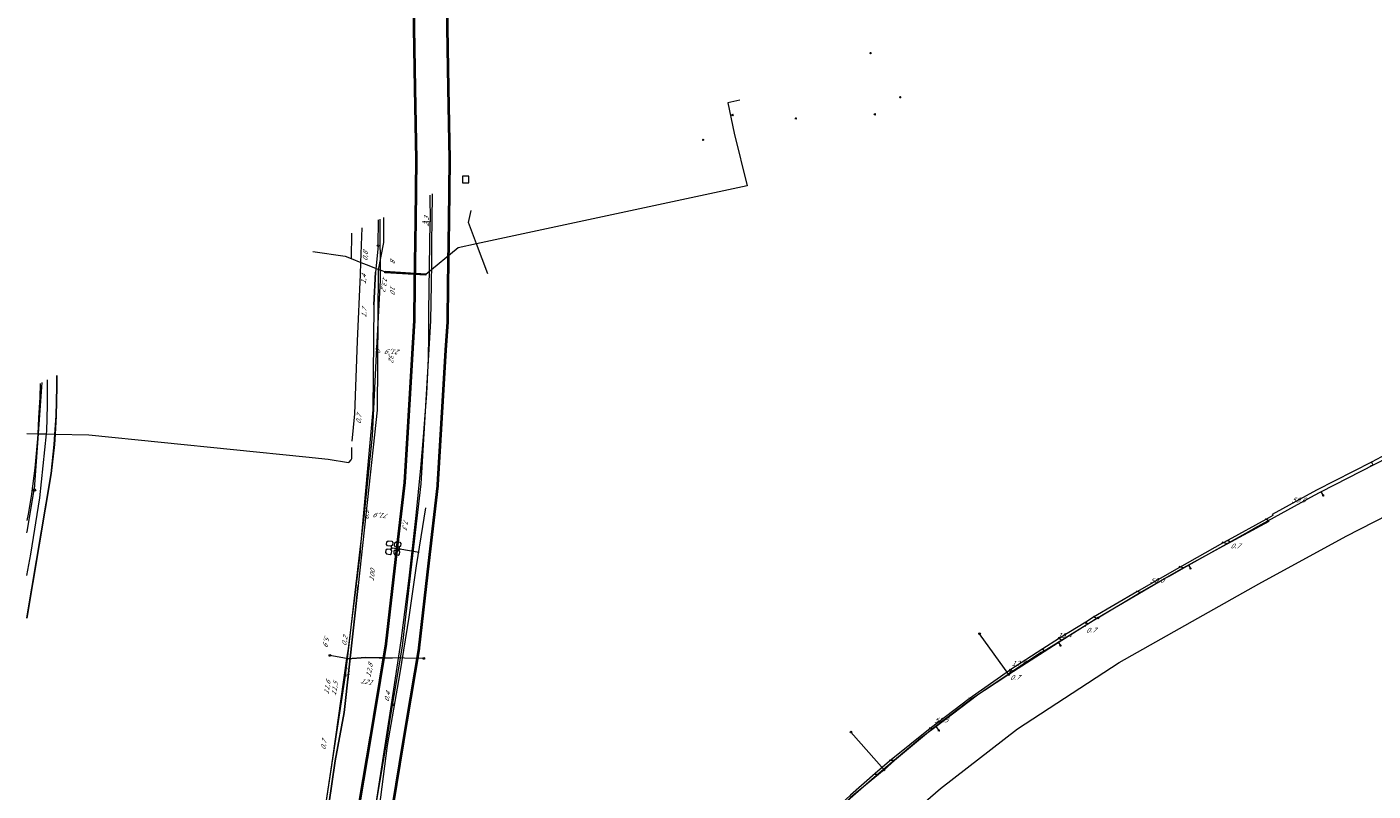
# Model space of a CAD drawing. Header units: metres. Extents: x 124576 to 133557, y 395865 to 402386.
# Tile 26 of 256: x 124683 to 125093, y 397046 to 397278. Entities that reach past the tile are written whole.
import ezdxf
from ezdxf.enums import TextEntityAlignment as Align

# ---------------------------------------------------------------- set-up
doc = ezdxf.new("R2010")
doc.units = ezdxf.units.M
doc.header["$MEASUREMENT"] = 0
for name, color, linetype, lineweight, true_color in [('LG_AanduidingEisVoorzorgsmaatregel', 7, 'Continuous', 40, 0xf7284a), ('LG_Datatransport_Eurofiber_Nederland_BV', 3, 'Continuous', 13, 0x00ff00), ('LG_Datatransport_KPN_BV', 3, 'Continuous', 13, 0x00ff00), ('LG_Datatransport_Provincie_Noord_Brabant_Bureau_VM', 3, 'Continuous', 13, 0x00ff00), ('LG_Datatransport_Ziggo_BV', 3, 'Continuous', 13, 0x00ff00), ('LG_Laag_Spanning_Enexis_Netbeheer_BV', 7, 'Continuous', 13, 0x960000), ('LG_Laag_Spanning_Gemeente_Tilburg_Ruimtelijke_Uitvoering', 7, 'Continuous', 13, 0x960000), ('LG_Riool_Vrij_Verval_Gemeente_Tilburg_Ruimtelijke_Uitvoering', 7, 'Continuous', 13, 0xca00a0), ('LG_Water_Waterschap_Brabantse_Delta', 5, 'Continuous', 13, 0x0000ff), ('MV_Datatransport_lijn', 3, 'Continuous', 0, 0x00ff00)]:
    doc.layers.add(name, color=color, linetype=linetype, lineweight=lineweight, true_color=true_color)
for name, color, linetype, lineweight in [('LG_Datatransport_P_KPN_BV', 7, 'Continuous', 0), ('LG_Datatransport_P_Ziggo_BV', 7, 'Continuous', 0), ('LG_Laag_Spanning_P_Enexis_Netbeheer_BV', 7, 'Continuous', 0), ('LG_n00003_Spitters_Electrotechniek_BV', 7, 'Continuous', 13), ('LG_overig_P_Gemeente_Tilburg_Ruimtelijke_Uitvoering', 7, 'Continuous', 0), ('LG_Riool_Vrij_Verval_P_Gemeente_Tilburg_Ruimtelijke_Uitvoering', 7, 'Continuous', 0), ('LG_unet-1_P_Rijksvastgoedbedrijf', 7, 'Continuous', 0), ('LG_unet-1_Rijksvastgoedbedrijf', 7, 'Continuous', 13), ('LG_unet-2_Rijksvastgoedbedrijf', 7, 'Continuous', 13), ('LG_unet-5_P_Rijksvastgoedbedrijf', 7, 'Continuous', 0), ('LG_unet-6_Rijksvastgoedbedrijf', 7, 'Continuous', 13), ('LG_unet-7_P_Rijksvastgoedbedrijf', 7, 'Continuous', 0), ('LG_unet-7_Rijksvastgoedbedrijf', 7, 'Continuous', 13), ('LG_unet-8_Rijksvastgoedbedrijf', 7, 'Continuous', 13), ('MV_Datatransport', 7, 'Continuous', 0), ('MV_Laag_Spanning', 7, 'Continuous', 0), ('MV_Laag_Spanning_lijn', 7, 'Continuous', 0), ('MV_Laag_Spanning_pijl', 7, 'Continuous', 0)]:
    doc.layers.add(name, color=color, linetype=linetype, lineweight=lineweight)
doc.styles.add('Klic_Annotatie', font='verdanai.ttf', dxfattribs={"oblique": 20, "height": 1.4})
doc.styles.add('Style-Arial', font='arial.ttf')

# ---------------------------------------------------------------- blocks, each defined once
blk = doc.blocks.new('Onbekend_5')
at = {"layer": 'LG_Datatransport_P_Ziggo_BV'}
blk.add_hatch(color=256, dxfattribs=at).paths.add_polyline_path([(-0.3, -1.1, -0.262633), (0.2, 0.2), (0.6, 0.5, 0.379827), (0.7, 1.3), (0.7, 1.3, 0.228508), (0, 1.5), (0, 1.5, 0.459053), (-0.8, 0.8), (-1.3, 0.9, -0.414214), (-0.1, 2, -0.243799), (1.1, 1.5, -0.379827), (0.9, 0.1), (0.5, -0.2, 0.262633), (0.2, -1.1), (-0.2, -1.1)])
blk.add_circle((0, 0), 2.5, dxfattribs=at)
at = {"layer": 'LG_Datatransport_P_Ziggo_BV', "extrusion": (0, 0, -1)}
blk.add_solid([(0.3, -2.1), (-0.2, -2.1), (0.3, -1.5), (-0.2, -1.5)], dxfattribs=at)
blk = doc.blocks.new('FireHydrant_1')
at = {"layer": 'LG_unet-7_P_Rijksvastgoedbedrijf'}
blk.add_ellipse((0, 0), major_axis=(4.45, 0), ratio=0.727642, dxfattribs=at)
at = {"layer": 'LG_unet-7_P_Rijksvastgoedbedrijf', "style": 'Style-Arial'}
blk.add_text('BK', height=2.5, dxfattribs=at).set_placement((0, 0), align=Align.MIDDLE_CENTER)
blk = doc.blocks.new('Streetlight_1')
at = {"layer": 'LG_unet-5_P_Rijksvastgoedbedrijf'}
for p, q in [((-1.8, 1.8), (-1.1, 1.1)), ((0, 2.5), (0, 1.5)), ((1.8, 1.8), (1.1, 1.1)), ((-1.1, -1.1), (-1.8, -1.8)), ((0, -1.5), (0, -2.5)), ((1.1, -1.1), (1.8, -1.8))]:
    blk.add_line(p, q, dxfattribs=at)
at = {"layer": 'LG_unet-5_P_Rijksvastgoedbedrijf', "flags": 128}
for points in [[(-2.5, 0), (-1.5, 0)], [(1.5, 0), (2.5, 0)]]:
    blk.add_lwpolyline(points, dxfattribs=at)
at = {"layer": 'LG_unet-5_P_Rijksvastgoedbedrijf'}
blk.add_circle((0, 0), 1.5, dxfattribs=at)
blk = doc.blocks.new('Kolk_1')
at = {"layer": 'LG_unet-1_P_Rijksvastgoedbedrijf', "flags": 128}
blk.add_lwpolyline([(-10, -10), (10, -10), (10, 10), (-10, 10), (-10, -10)], close=True, dxfattribs=at)
blk = doc.blocks.new('Mof')
at = {"layer": 'LG_Laag_Spanning_P_Enexis_Netbeheer_BV'}
h = blk.add_hatch(color=256, dxfattribs=at)
edge = h.paths.add_edge_path()
edge.add_arc((0, 0), 2, 0, 360)
blk = doc.blocks.new('Streetlight')
at = {"layer": 'LG_Laag_Spanning_P_Enexis_Netbeheer_BV'}
for p, q in [((-1.8, 1.8), (-1.1, 1.1)), ((0, 2.5), (0, 1.5)), ((1.8, 1.8), (1.1, 1.1)), ((-1.1, -1.1), (-1.8, -1.8)), ((0, -1.5), (0, -2.5)), ((1.1, -1.1), (1.8, -1.8))]:
    blk.add_line(p, q, dxfattribs=at)
at = {"layer": 'LG_Laag_Spanning_P_Enexis_Netbeheer_BV', "flags": 128}
for points in [[(-2.5, 0), (-1.5, 0)], [(1.5, 0), (2.5, 0)]]:
    blk.add_lwpolyline(points, dxfattribs=at)
at = {"layer": 'LG_Laag_Spanning_P_Enexis_Netbeheer_BV'}
blk.add_circle((0, 0), 1.5, dxfattribs=at)
blk = doc.blocks.new('m_pijl')
at = {"layer": 'MV_Laag_Spanning_pijl'}
blk.add_hatch(color=7, dxfattribs=at).paths.add_polyline_path([(-1, -0.3), (-1, 0), (-1, 0.3), (0, 0)])
at = {"layer": 'MV_Laag_Spanning_pijl', "flags": 128}
blk.add_lwpolyline([(-1, 0), (-1, 0.3), (0, 0), (-1, -0.3), (-1, 0)], close=True, dxfattribs=at)
blk = doc.blocks.new('Onbekend_2')
at = {"layer": 'LG_Riool_Vrij_Verval_P_Gemeente_Tilburg_Ruimtelijke_Uitvoering'}
blk.add_hatch(color=256, dxfattribs=at).paths.add_polyline_path([(-0.3, -1.1, -0.262633), (0.2, 0.2), (0.6, 0.5, 0.379827), (0.7, 1.3), (0.7, 1.3, 0.228508), (0, 1.5), (0, 1.5, 0.459053), (-0.8, 0.8), (-1.3, 0.9, -0.414214), (-0.1, 2, -0.243799), (1.1, 1.5, -0.379827), (0.9, 0.1), (0.5, -0.2, 0.262633), (0.2, -1.1), (-0.2, -1.1)])
blk.add_circle((0, 0), 2.5, dxfattribs=at)
at = {"layer": 'LG_Riool_Vrij_Verval_P_Gemeente_Tilburg_Ruimtelijke_Uitvoering', "extrusion": (0, 0, -1)}
blk.add_solid([(0.3, -2.1), (-0.2, -2.1), (0.3, -1.5), (-0.2, -1.5)], dxfattribs=at)
blk = doc.blocks.new('Onbekend_1')
at = {"layer": 'LG_overig_P_Gemeente_Tilburg_Ruimtelijke_Uitvoering'}
blk.add_hatch(color=256, dxfattribs=at).paths.add_polyline_path([(-0.3, -1.1, -0.262633), (0.2, 0.2), (0.6, 0.5, 0.379827), (0.7, 1.3), (0.7, 1.3, 0.228508), (0, 1.5), (0, 1.5, 0.459053), (-0.8, 0.8), (-1.3, 0.9, -0.414214), (-0.1, 2, -0.243799), (1.1, 1.5, -0.379827), (0.9, 0.1), (0.5, -0.2, 0.262633), (0.2, -1.1), (-0.2, -1.1)])
blk.add_circle((0, 0), 2.5, dxfattribs=at)
at = {"layer": 'LG_overig_P_Gemeente_Tilburg_Ruimtelijke_Uitvoering', "extrusion": (0, 0, -1)}
blk.add_solid([(0.3, -2.1), (-0.2, -2.1), (0.3, -1.5), (-0.2, -1.5)], dxfattribs=at)
blk = doc.blocks.new('Onbekend_3')
at = {"layer": 'LG_Datatransport_P_KPN_BV'}
blk.add_hatch(color=256, dxfattribs=at).paths.add_polyline_path([(-0.3, -1.1, -0.262633), (0.2, 0.2), (0.6, 0.5, 0.379827), (0.7, 1.3), (0.7, 1.3, 0.228508), (0, 1.5), (0, 1.5, 0.459053), (-0.8, 0.8), (-1.3, 0.9, -0.414214), (-0.1, 2, -0.243799), (1.1, 1.5, -0.379827), (0.9, 0.1), (0.5, -0.2, 0.262633), (0.2, -1.1), (-0.2, -1.1)])
blk.add_circle((0, 0), 2.5, dxfattribs=at)
at = {"layer": 'LG_Datatransport_P_KPN_BV', "extrusion": (0, 0, -1)}
blk.add_solid([(0.3, -2.1), (-0.2, -2.1), (0.3, -1.5), (-0.2, -1.5)], dxfattribs=at)

msp = doc.modelspace()

# ---------------------------------------------------------------- linework, layer by layer
at = {"layer": 'LG_AanduidingEisVoorzorgsmaatregel', "flags": 128}
for points in [[(124784.32, 397042.77), (124787.61, 397062.56), (124788.62, 397068.61), (124792.3, 397090.74), (124795.24, 397116.42), (124797.92, 397139.82), (124799.46, 397165.18), (124800.41, 397180.71), (124800.92, 397189.15), (124801.06, 397200.18), (124801.15, 397206.73), (124801.23, 397213.04), (124801.31, 397219.54), (124801.55, 397238.1), (124801.16, 397259.67), (124800.72, 397284.22)], [(124810.72, 397284.38), (124811.16, 397259.85), (124811.55, 397238.2), (124811.55, 397238.05), (124811.31, 397219.41), (124811.23, 397212.91), (124811.15, 397206.6), (124811.06, 397200.06), (124810.92, 397188.91), (124810.91, 397188.67), (124810.39, 397180.11), (124809.44, 397164.57), (124807.89, 397139.08), (124807.87, 397138.82), (124805.17, 397115.28), (124802.22, 397089.48), (124802.18, 397089.23), (124798.49, 397066.97), (124797.48, 397060.92), (124794.19, 397041.15)]]:
    msp.add_lwpolyline(points, dxfattribs=at)
at = {"layer": 'LG_Datatransport_Eurofiber_Nederland_BV', "flags": 128}
for points in [[(124791.47, 397220.44), (124791.5, 397212.8), (124789.9, 397204.5), (124789.6, 397161.8), (124787.04, 397138.36), (124783.8, 397108.5), (124779.5, 397069.8), (124776.8, 397055.1), (124769.28, 397003.42), (124765.6, 396969.6), (124760.22, 396914.81), (124759.52, 396897.08), (124758.4, 396862.4), (124760.54, 396771.33), (124762.2, 396707.5)], [(124791.47, 397220.44), (124791.5, 397212.8), (124789.9, 397204.5), (124789.6, 397161.8), (124787.04, 397138.36), (124783.8, 397108.5)], [(124769.8, 396619.1), (124766.2, 396641.5), (124763.2, 396661.5), (124762.2, 396707.5), (124760.54, 396771.33), (124758.4, 396862.4), (124759.52, 396897.08), (124760.22, 396914.81), (124765.6, 396969.6), (124769.28, 397003.42), (124776.8, 397055.1), (124779.5, 397069.8), (124783.8, 397108.5)]]:
    msp.add_lwpolyline(points, dxfattribs=at)
at = {"layer": 'LG_Datatransport_KPN_BV'}
for p, q in [((124789.81, 397211.86), (124789.96, 397219.72)), ((124788.56, 397193.88), (124789.05, 397203.87))]:
    msp.add_line(p, q, dxfattribs=at)
at = {"layer": 'LG_Datatransport_KPN_BV', "flags": 128}
for points in [[(124767.99, 397000.03), (124772.41, 397031.69), (124779.9, 397081.13), (124780.49, 397086.2), (124782.87, 397106.37), (124784.4, 397119.44), (124785.56, 397129.34), (124788.15, 397154.06), (124789.31, 397178.89), (124790.58, 397201.42), (124790.48, 397219.97)], [(124789.81, 397211.86), (124789.05, 397203.87), (124788.56, 397193.88), (124788.22, 397161.93), (124784.4, 397119.44), (124784.34, 397118.77), (124782.87, 397106.37), (124780.69, 397089.31), (124780.25, 397086.24), (124775.98, 397055.93), (124768.79, 397007.97)], [(124803.75, 397086.27), (124786.13, 397086.52), (124780.49, 397086.2), (124780.47, 397086.2), (124780.25, 397086.24), (124775.17, 397087.19)], [(124780.47, 397086.2), (124786.13, 397086.52), (124794.15, 397086.41)]]:
    msp.add_lwpolyline(points, dxfattribs=at)
at = {"layer": 'LG_Datatransport_Provincie_Noord_Brabant_Bureau_VM'}
for p, q in [((124794.05, 397119.9), (124796.47, 397119.62)), ((124796.47, 397119.62), (124802.29, 397118.67))]:
    msp.add_line(p, q, dxfattribs=at)
at = {"layer": 'LG_Datatransport_Provincie_Noord_Brabant_Bureau_VM', "flags": 128}
for points in [[(124793.7, 397119.44), (124792.61, 397119.57), (124792.22, 397119.26), (124792.13, 397118.47), (124792.44, 397118.08), (124793.53, 397117.95), (124793.92, 397118.26), (124794.01, 397119.05), (124793.7, 397119.44), (124794.05, 397119.9), (124793.7, 397119.44)], [(124794.05, 397119.9), (124793.82, 397120.43), (124792.73, 397120.56), (124792.42, 397120.95), (124792.51, 397121.75), (124792.9, 397122.05), (124794, 397121.92), (124794.3, 397121.54), (124794.21, 397120.74), (124793.82, 397120.43)], [(124796.15, 397119.15), (124795.06, 397119.28), (124794.67, 397118.97), (124794.58, 397118.17), (124794.89, 397117.79), (124795.98, 397117.66), (124796.37, 397117.97), (124796.46, 397118.76), (124796.15, 397119.15), (124796.47, 397119.62), (124796.15, 397119.15)], [(124796.47, 397119.62), (124796.27, 397120.14), (124795.18, 397120.27), (124794.87, 397120.66), (124794.96, 397121.45), (124795.35, 397121.76), (124796.45, 397121.63), (124796.75, 397121.24), (124796.66, 397120.45), (124796.27, 397120.14)]]:
    msp.add_lwpolyline(points, dxfattribs=at)
at = {"layer": 'LG_Datatransport_Ziggo_BV'}
for p, q in [((124805.54, 397227.25), (124805.64, 397219.18)), ((124782.74, 396999.64), (124793.9, 397072.26)), ((124794.39, 397072.19), (124793.9, 397072.26))]:
    msp.add_line(p, q, dxfattribs=at)
at = {"layer": 'LG_Datatransport_Ziggo_BV', "flags": 128}
msp.add_lwpolyline([(124793.9, 397072.26), (124796.81, 397091.6), (124799.3, 397110.66), (124801.45, 397129.77), (124802.84, 397144.15), (124803.67, 397153.75), (124804.64, 397166.9), (124805.13, 397177.55), (124805.26, 397184.68), (124805.24, 397191.82), (124805.64, 397219.18)], dxfattribs=at)
at = {"layer": 'LG_Laag_Spanning_Enexis_Netbeheer_BV'}
for p, q in [((125076.68, 397136.98), (125077.37, 397135.89)), ((125036.4, 397114.67), (125036.95, 397113.68)), ((124996.77, 397091.28), (124997.43, 397090.21)), ((124959.49, 397065.6), (124960.43, 397064.36))]:
    msp.add_line(p, q, dxfattribs=at)
at = {"layer": 'LG_Laag_Spanning_Enexis_Netbeheer_BV', "flags": 128}
for points in [[(124992.45, 397088.6), (124993.29, 397089.13), (124996.77, 397091.28), (125008.74, 397098.67), (125010.46, 397099.7), (125029.13, 397110.58), (125030.87, 397111.57), (125036.4, 397114.67), (125054.71, 397124.94), (125056.46, 397125.91), (125074.71, 397135.94), (125076.48, 397136.88), (125076.68, 397136.98), (125105.36, 397151.65), (125107.15, 397152.54), (125116.98, 397157.24), (125136.49, 397166.56), (125137.39, 397166.99)], [(124941.5, 397050.78), (124942.26, 397051.43), (124954.79, 397061.98), (124956.36, 397063.23), (124959.49, 397065.6), (124972.18, 397075.19), (124973.81, 397076.35), (124981.53, 397081.48), (124982.37, 397082.03), (124983.2, 397082.58), (124991.6, 397088.06), (124992.45, 397088.6), (124993.29, 397089.13), (124996.77, 397091.28), (125008.74, 397098.67), (125010.46, 397099.7), (125029.13, 397110.58), (125030.87, 397111.57), (125036.4, 397114.67), (125054.71, 397124.94), (125056.46, 397125.91), (125074.71, 397135.94), (125076.48, 397136.88), (125076.68, 397136.98), (125105.36, 397151.65)], [(124992.45, 397088.6), (124991.6, 397088.06), (124983.2, 397082.58), (124982.37, 397082.03)], [(124992.45, 397088.6), (124991.6, 397088.06), (124983.2, 397082.58), (124982.37, 397082.03)], [(124982.37, 397082.03), (124983.2, 397082.58), (124991.6, 397088.06), (124992.45, 397088.6)], [(124941.5, 397050.78), (124942.26, 397051.43), (124954.79, 397061.98), (124956.36, 397063.23), (124959.49, 397065.6), (124972.18, 397075.19), (124973.81, 397076.35), (124981.53, 397081.48), (124982.37, 397082.03)], [(124894.56, 397003.98), (124895.22, 397004.73), (124901.98, 397012.24), (124905.06, 397015.66), (124906.42, 397017.13), (124918.91, 397030.07), (124920.33, 397031.48), (124924.1, 397035.04), (124930.37, 397040.95), (124931.85, 397042.3), (124940.74, 397050.13), (124941.5, 397050.78)], [(124894.56, 397003.98), (124895.22, 397004.73), (124901.98, 397012.24), (124905.06, 397015.66), (124906.42, 397017.13), (124918.91, 397030.07), (124920.33, 397031.48), (124924.1, 397035.04), (124930.37, 397040.95), (124931.85, 397042.3), (124940.74, 397050.13), (124941.5, 397050.78)]]:
    msp.add_lwpolyline(points, dxfattribs=at)
at = {"layer": 'LG_Laag_Spanning_Gemeente_Tilburg_Ruimtelijke_Uitvoering', "flags": 128}
msp.add_lwpolyline([(124804.29, 397132.12), (124801.43, 397114.42), (124799.15, 397098.88), (124796.41, 397081.94), (124792.63, 397059.82), (124789.34, 397034.66), (124788.16, 397025.94), (124785.32, 397010.05), (124782.47, 396992.87), (124780.85, 396978.78), (124780.59, 396961.72), (124781.51, 396954.39), (124783.31, 396947.23), (124785.92, 396940.43), (124789.32, 396933.98), (124793.47, 396927.99), (124798.26, 396922.58), (124803.61, 396917.81), (124805.47, 396916.61), (124811.6, 396913.6)], dxfattribs=at)
at = {"layer": 'LG_n00003_Spitters_Electrotechniek_BV'}
for p, q in [((125084.34, 397123.52), (125119.28, 397141.47)), ((125057.76, 397108.94), (125084.34, 397123.52)), ((125039.2, 397098.58), (125057.76, 397108.94)), ((125015.28, 397085.04), (125039.2, 397098.58)), ((124984.32, 397064.87), (125015.28, 397085.04)), ((124960.93, 397046.74), (124984.32, 397064.87)), ((124939.59, 397028.23), (124960.93, 397046.74))]:
    msp.add_line(p, q, dxfattribs=at)
at = {"layer": 'LG_Riool_Vrij_Verval_Gemeente_Tilburg_Ruimtelijke_Uitvoering'}
for p, q in [((125048.17, 397121.12), (125060.96, 397128.04)), ((125060.96, 397128.04), (125059.83, 397128.81)), ((125034.81, 397113.85), (125048.17, 397121.12)), ((125048.17, 397121.12), (125046.64, 397121.64)), ((125034.81, 397113.85), (125033.55, 397114.24)), ((125021.68, 397106.34), (125034.81, 397113.85)), ((125008.83, 397098.59), (125021.68, 397106.34)), ((125021.68, 397106.34), (125020.56, 397106.79)), ((125008.48, 397098.38), (125007.47, 397099.05)), ((124981.69, 397081.36), (124972.82, 397093.81)), ((124997.87, 397091.78), (124996.77, 397092.53)), ((124983.34, 397082.36), (124981.95, 397082.89)), ((124970.47, 397074), (124969.59, 397074.21)), ((124958.53, 397064.86), (124957.57, 397065.17)), ((124943.77, 397052.38), (124933.69, 397063.86)), ((124946.98, 397055.18), (124945.3, 397055.2))]:
    msp.add_line(p, q, dxfattribs=at)
at = {"layer": 'LG_Riool_Vrij_Verval_Gemeente_Tilburg_Ruimtelijke_Uitvoering', "flags": 128}
for points in [[(125008.83, 397098.59), (124997.87, 397091.78), (124981.69, 397081.36)], [(124981.69, 397081.36), (124970.47, 397074), (124958.53, 397064.86), (124946.98, 397055.18), (124943.77, 397052.38)], [(124943.77, 397052.38), (124933.56, 397043.96), (124923.3, 397033.84), (124912.8, 397023.34), (124904.22, 397013.25)]]:
    msp.add_lwpolyline(points, dxfattribs=at)
at = {"layer": 'LG_unet-1_Rijksvastgoedbedrijf'}
msp.add_line((124817.33, 397218.97), (124818.15, 397222.59), dxfattribs=at)
at = {"layer": 'LG_unet-1_Rijksvastgoedbedrijf', "flags": 128}
msp.add_lwpolyline([(124823.2, 397203.28), (124819.77, 397212.46), (124817.33, 397218.97)], dxfattribs=at)
at = {"layer": 'LG_unet-2_Rijksvastgoedbedrijf', "flags": 128}
for points in [[(124781.96, 397152.44), (124782.79, 397160.7), (124783.62, 397182.81), (124784.47, 397203.16), (124784.6, 397206.77), (124784.99, 397217.31)], [(124686.98, 397169.92), (124686.92, 397165.69), (124686.57, 397159.46), (124686.3, 397154.66), (124686.21, 397153.14), (124685.45, 397144.18), (124684.4, 397136.35), (124684.39, 397136.29), (124683.33, 397130.18), (124683, 397128.29)], [(124683, 397154.73), (124686.3, 397154.66), (124686.5, 397154.66), (124688.98, 397154.6), (124691.54, 397154.55), (124691.56, 397154.55), (124701.79, 397154.34), (124767.82, 397147.61), (124774.6, 397146.96), (124780.85, 397145.87), (124781, 397146.03), (124781.65, 397146.68), (124781.84, 397147.17), (124781.89, 397150.52)]]:
    msp.add_lwpolyline(points, dxfattribs=at)
at = {"layer": 'LG_unet-6_Rijksvastgoedbedrijf', "flags": 128}
msp.add_lwpolyline([(124683, 397111.48), (124684.17, 397117.98), (124686.97, 397135.2), (124688.98, 397154.6), (124689.06, 397155.4), (124689.26, 397163.3), (124689.25, 397171.02)], dxfattribs=at)
at = {"layer": 'LG_unet-7_Rijksvastgoedbedrijf'}
msp.add_line((124781.7, 397215.72), (124781.63, 397207.93), dxfattribs=at)
at = {"layer": 'LG_unet-7_Rijksvastgoedbedrijf', "flags": 128}
for points in [[(124899.84, 397256.16), (124896.24, 397255.33), (124898.18, 397246.16), (124902.1, 397230.13), (124819.77, 397212.46), (124814.21, 397211.27), (124804.32, 397203.11), (124791.93, 397203.9), (124790.82, 397204.33)], [(124769.98, 397210.06), (124779.79, 397208.65), (124781.63, 397207.93)], [(124781.63, 397207.93), (124784.6, 397206.77), (124787.02, 397205.82), (124790.82, 397204.33)], [(124791.92, 397203.65), (124791.95, 397204.15), (124804.34, 397203.36), (124804.31, 397202.86), (124791.92, 397203.65)], [(124685.25, 397137.55), (124685.28, 397137.75), (124686.5, 397154.66), (124687.62, 397170.23)], [(124683, 397124.5), (124683.07, 397124.91), (124685.25, 397137.55)]]:
    msp.add_lwpolyline(points, dxfattribs=at)
at = {"layer": 'LG_unet-8_Rijksvastgoedbedrijf', "flags": 128}
for points in [[(124692.07, 397172.39), (124692.13, 397168.97), (124691.92, 397160.15), (124691.56, 397154.55), (124691.35, 397151.35), (124690.42, 397142.58), (124683, 397098.56)], [(124683, 397098.56), (124690.42, 397142.58), (124691.35, 397151.35), (124691.56, 397154.55), (124691.92, 397160.15), (124692.13, 397168.97), (124692.07, 397172.39)], [(124683, 397098.69), (124690.4, 397142.59), (124691.33, 397151.35), (124691.54, 397154.55), (124691.9, 397160.15), (124692.11, 397168.97), (124692.05, 397172.38)]]:
    msp.add_lwpolyline(points, dxfattribs=at)
at = {"layer": 'LG_Water_Waterschap_Brabantse_Delta', "flags": 128}
msp.add_lwpolyline([(124781.86, 396994.67), (124785.04, 397014.96), (124789.26, 397041.95), (124792.55, 397061.74), (124793.55, 397067.79), (124797.25, 397090.05), (124800.21, 397115.85), (124802.9, 397139.39), (124804.45, 397164.87), (124805.4, 397180.41), (124805.92, 397188.97), (124806.06, 397200.12), (124806.15, 397206.66), (124806.23, 397212.98), (124806.31, 397219.48), (124806.41, 397227.67)], dxfattribs=at)
at = {"layer": 'MV_Datatransport_lijn'}
msp.add_line((124803.34, 397219.2), (124805.64, 397219.18), dxfattribs=at)
at = {"layer": 'MV_Laag_Spanning_lijn'}
for p, q in [((124992.45, 397088.6), (124992.07, 397089.17)), ((124941.09, 397051.26), (124941.5, 397050.78))]:
    msp.add_line(p, q, dxfattribs=at)
at = {"layer": 'MV_Laag_Spanning_pijl'}
for p, q in [((125092.01, 397146.04), (125092.47, 397145.15)), ((125048.49, 397122.31), (125048.83, 397121.7)), ((125005.16, 397097.37), (125005.52, 397096.77)), ((124981.97, 397082.61), (124982.37, 397082.03))]:
    msp.add_line(p, q, dxfattribs=at)
at = {"layer": 'MV_Laag_Spanning_pijl', "flags": 128}
for points in [[(125136.9, 397168.07), (125136.43, 397167.85), (125114.72, 397157.38), (125095.14, 397147.65), (125092.01, 397146.04)], [(125092.01, 397146.04), (125075.37, 397137.49), (125061.88, 397130.13), (125062.07, 397129.73), (125059.91, 397128.56), (125048.49, 397122.31)], [(125048.49, 397122.31), (125046.74, 397121.35), (125033.61, 397113.97), (125020.66, 397106.52), (125007.51, 397098.81), (125005.16, 397097.37)], [(125005.16, 397097.37), (125000, 397094.21), (124996.87, 397092.29), (124992.07, 397089.17)], [(124992.07, 397089.17), (124982.06, 397082.67), (124982.01, 397082.64), (124981.97, 397082.61)], [(124981.97, 397082.61), (124969.68, 397074.03), (124957.74, 397064.99), (124945.44, 397055.02), (124941.09, 397051.26)], [(124941.09, 397051.26), (124933.51, 397044.7), (124922.59, 397034.53), (124911.98, 397023.94), (124901.62, 397012.94), (124894.02, 397004.46)]]:
    msp.add_lwpolyline(points, dxfattribs=at)

# ---------------------------------------------------------------- block references
at = {"layer": 'LG_Datatransport_P_KPN_BV', "xscale": 0.1, "yscale": 0.1, "zscale": 0.1}
for p in [(124789.81, 397211.86), (124789.81, 397211.86), (124775.17, 397087.19), (124803.75, 397086.27)]:
    msp.add_blockref('Onbekend_3', p, dxfattribs=at)
at = {"layer": 'LG_Datatransport_P_Ziggo_BV', "xscale": 0.1, "yscale": 0.1, "zscale": 0.1}
msp.add_blockref('Onbekend_5', (124794.39, 397072.19), dxfattribs=at)
at = {"layer": 'LG_Laag_Spanning_P_Enexis_Netbeheer_BV', "xscale": 0.1, "yscale": 0.1, "zscale": 0.1}
for p in [(125076.68, 397136.98), (125036.4, 397114.67), (124996.77, 397091.28), (124959.49, 397065.6)]:
    msp.add_blockref('Mof', p, dxfattribs=at)
at = {"layer": 'LG_Laag_Spanning_P_Enexis_Netbeheer_BV'}
for name, p, xscale, yscale, zscale, rotation in [('Streetlight', (125077.37, 397135.89), 0.09999999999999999, 0.09999999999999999, 0.09999999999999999, 58), ('Streetlight', (125036.95, 397113.68), 0.1, 0.1, 0.1, 61), ('Streetlight', (124997.43, 397090.21), 0.09999999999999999, 0.09999999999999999, 0.09999999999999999, 58), ('Streetlight', (124960.43, 397064.36), 0.1, 0.1, 0.1, 53), ('Mof', (124941.5, 397050.78), 0.1, 0.1, 0.1, 359)]:
    msp.add_blockref(name, p, dxfattribs=dict(at, xscale=xscale, yscale=yscale, zscale=zscale, rotation=rotation))
at = {"layer": 'LG_overig_P_Gemeente_Tilburg_Ruimtelijke_Uitvoering', "xscale": 0.1, "yscale": 0.1, "zscale": 0.1}
msp.add_blockref('Onbekend_1', (125008.83, 397098.59), dxfattribs=at)
at = {"layer": 'LG_Riool_Vrij_Verval_P_Gemeente_Tilburg_Ruimtelijke_Uitvoering', "xscale": 0.1, "yscale": 0.1, "zscale": 0.1}
for p in [(124972.82, 397093.81), (124981.69, 397081.36), (124933.69, 397063.86), (124943.77, 397052.38)]:
    msp.add_blockref('Onbekend_2', p, dxfattribs=at)
at = {"layer": 'LG_unet-1_P_Rijksvastgoedbedrijf', "xscale": 0.1, "yscale": 0.1, "zscale": 0.1}
msp.add_blockref('Kolk_1', (124816.49, 397232), dxfattribs=at)
at = {"layer": 'LG_unet-5_P_Rijksvastgoedbedrijf', "xscale": 0.1, "yscale": 0.1, "zscale": 0.1}
for p in [(124939.66, 397270.47), (124948.68, 397257.04), (124897.66, 397251.64), (124916.9, 397250.61), (124940.93, 397251.85), (124888.72, 397244.09)]:
    msp.add_blockref('Streetlight_1', p, dxfattribs=at)
at = {"layer": 'LG_unet-7_P_Rijksvastgoedbedrijf', "xscale": 0.1, "yscale": 0.1, "zscale": 0.1}
msp.add_blockref('FireHydrant_1', (124685.24, 397137.55), dxfattribs=at)
at = {"layer": 'MV_Laag_Spanning_pijl'}
for p, xscale, yscale, zscale, rotation in [((125092, 397145), 0.1, 0.1, 0.1, 298), ((125092, 397146), 0.1, 0.1, 0.1, 208), ((125048, 397121), 0.1, 0.1, 0.1, 300.0000000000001), ((125048, 397122), 0.1, 0.1, 0.1, 209), ((125005, 397096), 0.09999999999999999, 0.09999999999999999, 0.09999999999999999, 302), ((125005, 397097), 0.1, 0.1, 0.1, 212), ((124992, 397089), 0.1, 0.1, 0.1, 214), ((124981, 397082), 0.1, 0.1, 0.1, 216), ((124982, 397082), 0.1, 0.1, 0.1, 305), ((124941, 397051), 0.1, 0.1, 0.1, 221)]:
    msp.add_blockref('m_pijl', p, dxfattribs=dict(at, xscale=xscale, yscale=yscale, zscale=zscale, rotation=rotation))

# ---------------------------------------------------------------- texts
at = {"layer": 'MV_Datatransport', "style": 'Klic_Annotatie', "oblique": 20}
for s, rotation, p in [('2.3', 90, (124804.49, 397219.19)), ('0,8', 88.9, (124785.9, 397208.7)), ('8', 270, (124794.15, 397207.66)), ('1,4', 88.9, (124785.45, 397201.61)), ('13,2', 260.4, (124791.73, 397200.5)), ('10', 270, (124794.22, 397198.74)), ('1,7', 88.9, (124785.57, 397191.41)), ('6', 87.5, (124789.78, 397179.54)), ('21,9', 177.5, (124794.53, 397179.57)), ('32', 270, (124793.79, 397178)), ('0,7', 86.4, (124783.96, 397159.09)), ('6,2', 84.8, (124786.3, 397130.02)), ('71,9', 174.8, (124791.01, 397129.74)), ('7,3', 264.7, (124798.11, 397127.37)), ('100', 84.3, (124788, 397111.55)), ('5,9', 259.6, (124774.07, 397091.84)), ('0,2', 81, (124779.63, 397091.56)), ('5,7', 81, (124780.43, 397081.57)), ('12,8', 81.5, (124787.19, 397082.6)), ('11,6', 80.9, (124774.34, 397077.41)), ('11,5', 80.9, (124776.61, 397077.04)), ('121', 351, (124786.19, 397079.22)), ('0,4', 80.9, (124792.6, 397074.57)), ('0,7', 82.2, (124773.25, 397059.96))]:
    msp.add_text(s, height=1.4, rotation=rotation, dxfattribs=at).set_placement(p, align=Align.MIDDLE_CENTER)
at = {"layer": 'MV_Laag_Spanning', "style": 'Klic_Annotatie', "oblique": 20}
msp.add_text('50.0', height=1.4, dxfattribs=at).set_placement((125069.85, 397134.48), align=Align.MIDDLE_CENTER)
for s, p in [('0.7', (125050.6, 397120.51)), ('50.0', (125026.72, 397110.01)), ('15.4', (124998.57, 397093.33)), ('0.7', (125006.67, 397094.88)), ('12.0', (124984.62, 397084.83)), ('0.7', (124983.53, 397080.5)), ('51.5', (124961.08, 397067.52))]:
    msp.add_text(s, height=1.4, rotation=1, dxfattribs=at).set_placement(p, align=Align.MIDDLE_CENTER)

doc.saveas('drawing.dxf')
